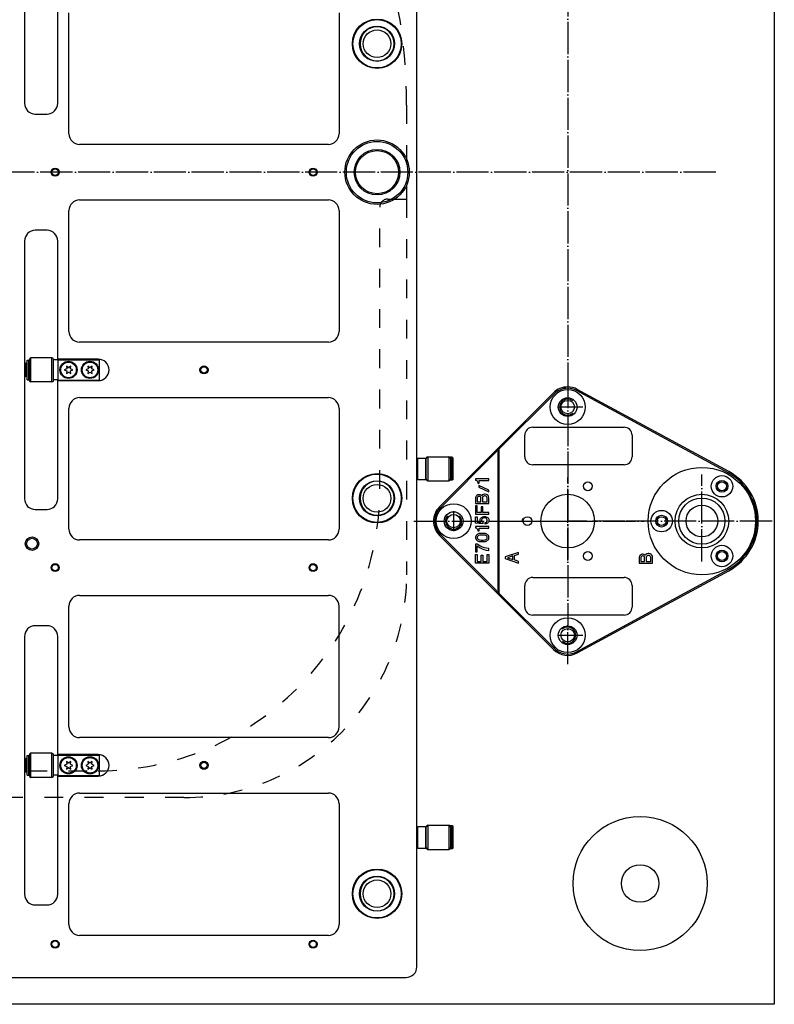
# Model space of a CAD drawing. Extents: x -1809 to 6113, y -4129 to 1471.
# Tile 39 of 197: x 89 to 370, y -2132 to -1765. Entities that reach past the tile are written whole.
import ezdxf

# ---------------------------------------------------------------- set-up
doc = ezdxf.new("R2010")
doc.units = 0
doc.linetypes.add('DASHED', pattern=[15, 7, -8])
doc.linetypes.add('DOT_CENTER', pattern=[14, 12, -1, 0, -1])
doc.layers.get('0').update_dxf_attribs({"linetype": 'CONTINUOUS'})
doc.layers.add('1', color=7, linetype='CONTINUOUS')

# ---------------------------------------------------------------- blocks, each defined once
blk = doc.blocks.new('PIN__626', base_point=(323, -1971.88))
at = {"layer": '1', "color": 4, "linetype": 'CONTINUOUS'}
for centre, radius in [((343, -1951.88), 20), ((350.5, -1938.89), 4), ((350.5, -1938.89), 2.2), ((343, -1951.88), 10), ((343, -1951.88), 8.6), ((343, -1951.88), 5.9), ((328, -1951.88), 4), ((328, -1951.88), 2.2), ((350.5, -1964.87), 4), ((350.5, -1964.87), 2.2)]:
    blk.add_circle(centre, radius, dxfattribs=at)
blk = doc.blocks.new('E7015-23250__627', base_point=(243, -2001.88))
at = {"layer": '1', "color": 6, "linetype": 'CONTINUOUS'}
for p, q in [((304.76, -1907.8), (296.34, -1903.23)), ((353.02, -1933.42), (296.58, -1902.79)), ((267, -1924.77), (287.7, -1904.08)), ((267.5, -1924.98), (288.05, -1904.43)), ((352.78, -1933.86), (304.76, -1907.8)), ((280, -1916.88), (314, -1916.88)), ((277, -1927.88), (277, -1919.88)), ((317, -1919.88), (317, -1927.88)), ((245.2, -1946.58), (267, -1924.77)), ((267.5, -1924.98), (267, -1924.77)), ((267, -1924.77), (267, -1978.99)), ((267.5, -1978.78), (267.5, -1924.98)), ((245.55, -1946.93), (266, -1926.48)), ((314, -1930.88), (280, -1930.88)), ((263.67, -1936.13), (258.67, -1936.13)), ((258.67, -1936.13), (258.67, -1936.58)), ((258.67, -1936.58), (258.86, -1936.63)), ((258.86, -1936.63), (259.11, -1936.8)), ((260.05, -1937.76), (260.05, -1936.69)), ((260.05, -1936.69), (263.67, -1936.69)), ((263.67, -1936.69), (263.67, -1936.13)), ((259.11, -1936.8), (259.3, -1936.97)), ((259.3, -1936.97), (259.42, -1937.19)), ((259.42, -1937.19), (259.49, -1937.36)), ((259.49, -1937.36), (259.55, -1937.64)), ((259.55, -1937.64), (259.55, -1937.76)), ((259.55, -1937.76), (260.05, -1937.76)), ((263.67, -1940.34), (259.92, -1938.66)), ((259.92, -1938.66), (259.92, -1939.22)), ((259.92, -1939.22), (263.67, -1940.91)), ((263.67, -1940.91), (263.67, -1940.34)), ((258.74, -1942.88), (258.67, -1943.16)), ((258.67, -1943.16), (258.67, -1945.29)), ((258.92, -1942.54), (258.74, -1942.88)), ((259.17, -1942.31), (258.92, -1942.54)), ((259.55, -1942.09), (259.17, -1942.31)), ((259.36, -1942.99), (259.3, -1943.21)), ((259.3, -1943.21), (259.3, -1944.68)), ((259.49, -1942.82), (259.36, -1942.99)), ((259.67, -1942.71), (259.49, -1942.82)), ((259.86, -1942.03), (259.55, -1942.09)), ((259.86, -1942.65), (259.67, -1942.71)), ((260.11, -1942.03), (259.86, -1942.03)), ((260.11, -1942.65), (259.86, -1942.65)), ((260.42, -1942.09), (260.11, -1942.03)), ((260.3, -1942.71), (260.11, -1942.65)), ((260.49, -1942.82), (260.3, -1942.71)), ((260.8, -1942.31), (260.42, -1942.09)), ((260.61, -1942.99), (260.49, -1942.82)), ((260.67, -1943.21), (260.61, -1942.99)), ((260.67, -1944.68), (260.67, -1943.21)), ((260.92, -1942.43), (260.8, -1942.31)), ((261.17, -1942.14), (260.92, -1942.43)), ((261.55, -1941.92), (261.17, -1942.14)), ((261.3, -1942.93), (261.24, -1943.21)), ((261.24, -1943.21), (261.24, -1944.68)), ((261.49, -1942.71), (261.3, -1942.93)), ((261.74, -1942.54), (261.49, -1942.71)), ((261.99, -1941.81), (261.55, -1941.92)), ((261.99, -1942.48), (261.74, -1942.54)), ((262.3, -1941.81), (261.99, -1941.81)), ((262.24, -1942.48), (261.99, -1942.48)), ((262.49, -1942.54), (262.24, -1942.48)), ((262.74, -1941.92), (262.3, -1941.81)), ((262.74, -1942.71), (262.49, -1942.54)), ((263.05, -1942.09), (262.74, -1941.92)), ((262.92, -1942.93), (262.74, -1942.71)), ((262.99, -1943.21), (262.92, -1942.93)), ((262.99, -1944.68), (262.99, -1943.21)), ((263.36, -1942.37), (263.05, -1942.09)), ((263.55, -1942.71), (263.36, -1942.37)), ((263.67, -1943.16), (263.55, -1942.71)), ((263.67, -1945.29), (263.67, -1943.16)), ((258.67, -1945.29), (263.67, -1945.29)), ((259.3, -1946.19), (258.67, -1946.19)), ((258.67, -1946.19), (258.67, -1949.23)), ((259.3, -1944.68), (260.67, -1944.68)), ((259.3, -1948.61), (259.3, -1946.19)), ((261.42, -1946.53), (260.8, -1946.53)), ((260.8, -1946.53), (260.8, -1948.61)), ((261.24, -1944.68), (262.99, -1944.68)), ((261.42, -1948.61), (261.42, -1946.53)), ((258.67, -1949.23), (263.67, -1949.23)), ((258.67, -1952.61), (258.67, -1950.3)), ((258.67, -1950.3), (259.3, -1950.3)), ((260.8, -1948.61), (259.3, -1948.61)), ((259.3, -1950.3), (259.3, -1952.16)), ((260.36, -1951.43), (260.42, -1951.14)), ((260.42, -1951.14), (260.55, -1950.86)), ((260.55, -1950.86), (260.74, -1950.69)), ((260.74, -1950.69), (260.92, -1950.53)), ((260.92, -1950.53), (261.17, -1950.36)), ((261.05, -1951.14), (260.92, -1951.43)), ((261.24, -1950.92), (261.05, -1951.14)), ((261.17, -1950.36), (261.42, -1950.24)), ((261.42, -1950.81), (261.24, -1950.92)), ((263.67, -1948.61), (261.42, -1948.61)), ((261.42, -1950.24), (261.8, -1950.13)), ((261.74, -1950.69), (261.42, -1950.81)), ((262.24, -1950.69), (261.74, -1950.69)), ((261.8, -1950.13), (262.3, -1950.13)), ((262.55, -1950.81), (262.24, -1950.69)), ((262.3, -1950.13), (262.67, -1950.24)), ((262.74, -1950.92), (262.55, -1950.81)), ((262.67, -1950.24), (262.92, -1950.36)), ((262.92, -1951.14), (262.74, -1950.92)), ((262.92, -1950.36), (263.17, -1950.53)), ((263.05, -1951.43), (262.92, -1951.14)), ((263.17, -1950.53), (263.36, -1950.69)), ((263.36, -1950.69), (263.49, -1950.86)), ((263.49, -1950.86), (263.61, -1951.14)), ((263.61, -1951.14), (263.67, -1951.43)), ((263.67, -1949.23), (263.67, -1948.61)), ((261.42, -1952.94), (258.67, -1952.61)), ((263.67, -1953.9), (258.67, -1953.9)), ((258.67, -1953.9), (258.67, -1954.35)), ((258.67, -1954.35), (258.86, -1954.41)), ((258.86, -1954.41), (259.11, -1954.58)), ((259.11, -1954.58), (259.3, -1954.74)), ((259.3, -1952.16), (260.67, -1952.33)), ((259.3, -1954.74), (259.42, -1954.97)), ((259.42, -1954.97), (259.49, -1955.14)), ((260.05, -1955.53), (260.05, -1954.46)), ((260.05, -1954.46), (263.67, -1954.46)), ((260.36, -1951.71), (260.36, -1951.43)), ((260.49, -1952.04), (260.36, -1951.71)), ((260.67, -1952.33), (260.49, -1952.04)), ((260.92, -1951.43), (260.92, -1951.71)), ((260.92, -1951.71), (261.05, -1952.04)), ((261.05, -1952.04), (261.24, -1952.27)), ((261.24, -1952.27), (261.42, -1952.38)), ((261.42, -1952.38), (261.42, -1952.94)), ((262.24, -1952.44), (262.55, -1952.33)), ((262.3, -1953), (262.24, -1952.44)), ((262.67, -1952.89), (262.3, -1953)), ((262.55, -1952.33), (262.74, -1952.21)), ((262.92, -1952.78), (262.67, -1952.89)), ((262.74, -1952.21), (262.92, -1951.99)), ((262.92, -1951.99), (263.05, -1951.71)), ((263.17, -1952.61), (262.92, -1952.78)), ((263.05, -1951.71), (263.05, -1951.43)), ((263.36, -1952.44), (263.17, -1952.61)), ((263.49, -1952.27), (263.36, -1952.44)), ((263.61, -1951.99), (263.49, -1952.27)), ((263.67, -1951.71), (263.61, -1951.99)), ((263.67, -1951.43), (263.67, -1951.71)), ((263.67, -1954.46), (263.67, -1953.9)), ((267, -1978.99), (245.2, -1957.18)), ((266, -1977.28), (245.55, -1956.83)), ((258.74, -1957.56), (258.67, -1957.78)), ((258.67, -1957.78), (258.67, -1958.18)), ((258.67, -1958.18), (258.74, -1958.4)), ((258.86, -1957.28), (258.74, -1957.56)), ((258.74, -1958.4), (258.86, -1958.68)), ((258.99, -1957.11), (258.86, -1957.28)), ((258.86, -1958.68), (258.99, -1958.85)), ((259.17, -1956.94), (258.99, -1957.11)), ((259.42, -1956.77), (259.17, -1956.94)), ((259.42, -1957.56), (259.3, -1957.78)), ((259.3, -1957.78), (259.3, -1958.18)), ((259.3, -1958.18), (259.42, -1958.4)), ((259.67, -1956.66), (259.42, -1956.77)), ((259.61, -1957.33), (259.42, -1957.56)), ((259.42, -1958.4), (259.61, -1958.63)), ((259.49, -1955.14), (259.55, -1955.42)), ((259.55, -1955.42), (259.55, -1955.53)), ((259.55, -1955.53), (260.05, -1955.53)), ((259.8, -1957.22), (259.61, -1957.33)), ((259.61, -1958.63), (259.8, -1958.74)), ((259.99, -1956.54), (259.67, -1956.66)), ((260.11, -1957.11), (259.8, -1957.22)), ((260.36, -1956.49), (259.99, -1956.54)), ((260.8, -1957.05), (260.11, -1957.11)), ((260.92, -1956.43), (260.36, -1956.49)), ((261.55, -1957.05), (260.8, -1957.05)), ((261.42, -1956.43), (260.92, -1956.43)), ((261.99, -1956.49), (261.42, -1956.43)), ((262.24, -1957.11), (261.55, -1957.05)), ((262.36, -1956.54), (261.99, -1956.49)), ((262.55, -1957.22), (262.24, -1957.11)), ((262.67, -1956.66), (262.36, -1956.54)), ((262.74, -1957.33), (262.55, -1957.22)), ((262.55, -1958.74), (262.74, -1958.63)), ((262.92, -1956.77), (262.67, -1956.66)), ((262.92, -1957.56), (262.74, -1957.33)), ((262.74, -1958.63), (262.92, -1958.4)), ((263.17, -1956.94), (262.92, -1956.77)), ((263.05, -1957.78), (262.92, -1957.56)), ((262.92, -1958.4), (263.05, -1958.18)), ((263.05, -1958.18), (263.05, -1957.78)), ((263.36, -1957.11), (263.17, -1956.94)), ((263.49, -1957.28), (263.36, -1957.11)), ((263.36, -1958.85), (263.49, -1958.68)), ((263.61, -1957.56), (263.49, -1957.28)), ((263.49, -1958.68), (263.61, -1958.4)), ((263.67, -1957.78), (263.61, -1957.56)), ((263.61, -1958.4), (263.67, -1958.18)), ((263.67, -1958.18), (263.67, -1957.78)), ((259.24, -1960.43), (258.67, -1960.43)), ((258.67, -1960.43), (258.67, -1963.35)), ((258.99, -1958.85), (259.17, -1959.02)), ((259.17, -1959.02), (259.42, -1959.19)), ((260.3, -1961.1), (259.24, -1960.43)), ((259.3, -1963.35), (259.3, -1961.1)), ((259.3, -1961.1), (260.42, -1961.83)), ((259.42, -1959.19), (259.67, -1959.3)), ((259.67, -1959.3), (259.99, -1959.41)), ((259.8, -1958.74), (260.11, -1958.85)), ((259.99, -1959.41), (260.36, -1959.47)), ((260.11, -1958.85), (260.8, -1958.91)), ((261.24, -1961.55), (260.3, -1961.1)), ((260.36, -1959.47), (260.92, -1959.53)), ((260.42, -1961.83), (261.17, -1962.17)), ((260.8, -1958.91), (261.55, -1958.91)), ((260.92, -1959.53), (261.42, -1959.53)), ((261.17, -1962.17), (261.74, -1962.39)), ((261.99, -1961.83), (261.24, -1961.55)), ((261.42, -1959.53), (261.99, -1959.47)), ((261.55, -1958.91), (262.24, -1958.85)), ((261.99, -1959.47), (262.36, -1959.41)), ((262.74, -1962), (261.99, -1961.83)), ((262.24, -1958.85), (262.55, -1958.74)), ((262.36, -1959.41), (262.67, -1959.3)), ((262.67, -1959.3), (262.92, -1959.19)), ((263.67, -1962.11), (262.74, -1962)), ((262.92, -1959.19), (263.17, -1959.02)), ((263.17, -1959.02), (263.36, -1958.85)), ((263.67, -1962.79), (263.67, -1962.11)), ((258.67, -1963.35), (259.3, -1963.35)), ((258.67, -1967.51), (258.67, -1964.31)), ((258.67, -1964.31), (259.3, -1964.31)), ((259.3, -1964.31), (259.3, -1966.89)), ((260.8, -1966.89), (260.8, -1964.53)), ((260.8, -1964.53), (261.42, -1964.53)), ((261.42, -1964.53), (261.42, -1966.89)), ((261.74, -1962.39), (262.67, -1962.68)), ((262.67, -1962.68), (263.67, -1962.79)), ((263.05, -1966.89), (263.05, -1964.25)), ((263.05, -1964.25), (263.67, -1964.25)), ((263.67, -1964.25), (263.67, -1967.51)), ((274.67, -1963.54), (269.67, -1965.17)), ((269.67, -1965.17), (269.67, -1965.85)), ((269.67, -1965.85), (274.67, -1967.48)), ((272.55, -1964.78), (270.55, -1965.51)), ((270.55, -1965.51), (272.55, -1966.18)), ((272.55, -1966.18), (272.55, -1964.78)), ((273.17, -1964.67), (274.67, -1964.16)), ((273.17, -1966.35), (273.17, -1964.67)), ((274.67, -1964.16), (274.67, -1963.54)), ((319.74, -1965.06), (319.67, -1965.34)), ((319.67, -1965.34), (319.67, -1967.48)), ((319.92, -1964.72), (319.74, -1965.06)), ((320.17, -1964.5), (319.92, -1964.72)), ((320.55, -1964.27), (320.17, -1964.5)), ((320.36, -1965.17), (320.3, -1965.4)), ((320.3, -1965.4), (320.3, -1966.86)), ((320.49, -1965), (320.36, -1965.17)), ((320.67, -1964.89), (320.49, -1965)), ((320.86, -1964.22), (320.55, -1964.27)), ((320.86, -1964.83), (320.67, -1964.89)), ((321.11, -1964.22), (320.86, -1964.22)), ((321.11, -1964.83), (320.86, -1964.83)), ((321.42, -1964.27), (321.11, -1964.22)), ((321.3, -1964.89), (321.11, -1964.83)), ((321.49, -1965), (321.3, -1964.89)), ((321.8, -1964.5), (321.42, -1964.27)), ((321.61, -1965.17), (321.49, -1965)), ((321.67, -1965.4), (321.61, -1965.17)), ((321.67, -1966.86), (321.67, -1965.4)), ((321.92, -1964.61), (321.8, -1964.5)), ((322.17, -1964.33), (321.92, -1964.61)), ((322.55, -1964.1), (322.17, -1964.33)), ((322.3, -1965.12), (322.24, -1965.4)), ((322.24, -1965.4), (322.24, -1966.86)), ((322.49, -1964.89), (322.3, -1965.12)), ((322.74, -1964.72), (322.49, -1964.89)), ((322.99, -1963.99), (322.55, -1964.1)), ((322.99, -1964.67), (322.74, -1964.72)), ((323.3, -1963.99), (322.99, -1963.99)), ((323.24, -1964.67), (322.99, -1964.67)), ((323.49, -1964.72), (323.24, -1964.67)), ((323.74, -1964.1), (323.3, -1963.99)), ((323.74, -1964.89), (323.49, -1964.72)), ((324.05, -1964.27), (323.74, -1964.1)), ((323.92, -1965.12), (323.74, -1964.89)), ((323.99, -1965.4), (323.92, -1965.12)), ((323.99, -1966.86), (323.99, -1965.4)), ((324.36, -1964.55), (324.05, -1964.27)), ((324.55, -1964.89), (324.36, -1964.55)), ((324.67, -1965.34), (324.55, -1964.89)), ((324.67, -1967.48), (324.67, -1965.34)), ((263.67, -1967.51), (258.67, -1967.51)), ((259.3, -1966.89), (260.8, -1966.89)), ((261.42, -1966.89), (263.05, -1966.89)), ((274.67, -1966.86), (273.17, -1966.35)), ((274.67, -1967.48), (274.67, -1966.86)), ((319.67, -1967.48), (324.67, -1967.48)), ((320.3, -1966.86), (321.67, -1966.86)), ((322.24, -1966.86), (323.99, -1966.86)), ((280, -1972.88), (314, -1972.88)), ((296.58, -2000.97), (353.02, -1970.34)), ((304.76, -1995.96), (352.78, -1969.9)), ((277, -1983.88), (277, -1975.88)), ((317, -1975.88), (317, -1983.88)), ((267.5, -1978.78), (267, -1978.99)), ((287.7, -1999.68), (267, -1978.99)), ((288.05, -1999.33), (267.5, -1978.78)), ((314, -1986.88), (280, -1986.88)), ((296.34, -2000.53), (304.76, -1995.96))]:
    blk.add_line(p, q, dxfattribs=at)
at = {"layer": '1', "color": 6, "linetype": 'DOT_CENTER'}
for p, q in [((293, -1951.88), (293, -1935.59)), ((343, -1966.88), (343, -1934.51)), ((266.31, -1951.88), (293, -1951.88)), ((293, -1966.57), (293, -1951.88)), ((314.3, -1951.88), (293, -1951.88)), ((369.14, -1951.88), (314.3, -1951.88))]:
    blk.add_line(p, q, dxfattribs=at)
at = {"layer": '1', "color": 6, "linetype": 'CONTINUOUS'}
for centre, radius in [((293, -1909.38), 6.5), ((293, -1909.38), 3.5), ((300.5, -1938.89), 1.65), ((350.5, -1938.89), 1.65), ((293, -1951.88), 10), ((343, -1951.88), 10), ((250.5, -1951.88), 6.5), ((250.5, -1951.88), 3.5), ((278, -1951.88), 1.65), ((328, -1951.88), 1.65), ((300.5, -1964.87), 1.65), ((350.5, -1964.87), 1.65), ((293, -1994.38), 6.5), ((293, -1994.38), 3.5)]:
    blk.add_circle(centre, radius, dxfattribs=at)
for centre, radius, start, end in [((293, -1909.38), 7.5, 90, 135), ((293, -1909.38), 7, 90, 135), ((293, -1909.38), 7.5, 61.5073, 90), ((293, -1909.38), 7, 61.5073, 90), ((280, -1919.88), 3, 90, 180), ((314, -1919.88), 3, 0, 90), ((264.06, -1924.19), 3, -49.6142, -11.1082), ((280, -1927.88), 3, 180, -90), ((314, -1927.88), 3, -90, 0), ((343, -1951.88), 20.5, 0, 61.5073), ((343, -1951.88), 21, 0, 61.5073), ((250.5, -1951.88), 7.5, 135, 180), ((250.5, -1951.88), 7, 135, 180), ((278, -1951.88), 2, 151.2344, 180), ((250.5, -1951.88), 7.5, 180, -135), ((250.5, -1951.88), 7, 180, -135), ((343, -1951.88), 20.5, -61.5073, 0), ((343, -1951.88), 21, -61.5073, 0), ((280, -1975.88), 3, 90, 180), ((314, -1975.88), 3, 0, 90), ((264.06, -1979.56), 3, 11.1082, 49.6142), ((280, -1983.88), 3, 180, -90), ((314, -1983.88), 3, -90, 0), ((293, -1994.38), 7.5, -135, -61.5073), ((293, -1994.38), 7, -135, -90), ((293, -1994.38), 7, -90, -61.5073)]:
    blk.add_arc(centre, radius, start, end, dxfattribs=at)
at = {"layer": '1'}
blk.add_blockref('PIN__626', (323, -1971.88), dxfattribs=at)
blk = doc.blocks.new('HEADPLATE_TSK', base_point=(-401.37, -2807.76))
at = {"layer": '1', "color": 7, "linetype": 'CONTINUOUS'}
for p, q in [((370, -1531.88), (370, -2131.88)), ((370, -2131.88), (69.5, -2131.88))]:
    blk.add_line(p, q, dxfattribs=at)
at = {"layer": '1', "color": 1, "linetype": 'DOT_CENTER'}
for p, q in [((293, -1653.13), (293, -1897.8)), ((348.15, -1821.88), (-238.12, -1821.88)), ((293, -1897.8), (293, -1990.63)), ((298.7, -1909.38), (289.25, -1909.38)), ((250.5, -1948.13), (250.5, -1955.63)), ((250.5, -1948.13), (250.5, -1955.63)), ((235.73, -1951.88), (321.52, -1951.88)), ((293, -2005.2), (293, -1990.63)), ((289.25, -1994.38), (298.7, -1994.38))]:
    blk.add_line(p, q, dxfattribs=at)
at = {"layer": '1', "color": 7, "linetype": 'DASHED'}
for p, q in [((233, -1796.88), (233, -1831.88)), ((226, -1831.88), (233, -1831.88)), ((233, -1831.88), (233, -1971.88)), ((223, -1939.88), (223, -1834.88)), ((-118, -2044.88), (118, -2044.88)), ((150, -2054.88), (-150, -2054.88))]:
    blk.add_line(p, q, dxfattribs=at)
at = {"layer": '1', "color": 7, "linetype": 'CONTINUOUS'}
for centre, radius in [((293, -1909.38), 2.5), ((250.5, -1951.88), 2.5), ((293, -1994.38), 2.5), ((320, -2086.88), 25), ((320, -2086.88), 7)]:
    blk.add_circle(centre, radius, dxfattribs=at)
at = {"layer": '1', "color": 7, "linetype": 'DASHED'}
for centre, radius, start, end in [((30, -1796.88), 203, 0, 22.0335), ((226, -1834.88), 3, 90, 180), ((118, -1939.88), 105, -90, 0), ((150, -1971.88), 83, -90, 0)]:
    blk.add_arc(centre, radius, start, end, dxfattribs=at)
at = {"layer": '1', "color": 1, "linetype": 'CONTINUOUS'}
for centre, start, end in [((293, -1909.38), 49.1585, -48.2724), ((250.5, -1951.88), 139.1585, 41.7276), ((293, -1994.38), -130.8415, 131.7276)]:
    blk.add_arc(centre, 3, start, end, dxfattribs=at)
at = {"layer": '1'}
blk.add_blockref('E7015-23250__627', (243, -2001.88), dxfattribs=at)
blk = doc.blocks.new('DUT_BOARD__716', base_point=(207.82, -1537.57))
at = {"color": 1, "linetype": 'CONTINUOUS'}
for p, q in [((107.14, -1807.55), (107.14, -1762.55)), ((207.82, -1762.55), (207.82, -1807.55)), ((203.82, -1811.55), (111.14, -1811.55)), ((111.14, -1832.21), (203.82, -1832.21)), ((107.14, -1881.21), (107.14, -1836.21)), ((207.82, -1836.21), (207.82, -1881.21)), ((203.82, -1885.21), (111.14, -1885.21)), ((111.14, -1905.87), (203.82, -1905.87)), ((107.14, -1954.87), (107.14, -1909.87)), ((207.82, -1909.87), (207.82, -1954.87)), ((203.82, -1958.87), (111.14, -1958.87)), ((111.14, -1979.53), (203.82, -1979.53)), ((107.14, -2028.53), (107.14, -1983.53)), ((207.82, -2028.53), (207.82, -1983.53)), ((203.82, -2032.53), (111.14, -2032.53)), ((111.14, -2053.19), (203.82, -2053.19)), ((107.14, -2102.19), (107.14, -2057.19)), ((207.82, -2057.19), (207.82, -2102.19)), ((203.82, -2106.19), (111.14, -2106.19))]:
    blk.add_line(p, q, dxfattribs=at)
for centre, start, end in [((111.14, -1807.55), 180, -90), ((203.82, -1807.55), -90, 0), ((111.14, -1836.21), 90, 180), ((203.82, -1836.21), 0, 90), ((111.14, -1881.21), 180, -90), ((203.82, -1881.21), -90, 0), ((111.14, -1909.87), 90, 180), ((203.82, -1909.87), 0, 90), ((111.14, -1954.87), 180, -90), ((203.82, -1954.87), -90, 0), ((111.14, -1983.53), 90, 180), ((203.82, -1983.53), 0, 90), ((111.14, -2028.53), 180, -90), ((203.82, -2028.53), -90, 0), ((111.14, -2057.19), 90, 180), ((203.82, -2057.19), 0, 90), ((111.14, -2102.19), 180, -90), ((203.82, -2102.19), -90, 0)]:
    blk.add_arc(centre, 4, start, end, dxfattribs=at)
blk = doc.blocks.new('6960-0041-0_7__728', base_point=(228.32, -2084.34))
at = {"color": 1, "linetype": 'CONTINUOUS'}
blk.add_circle((221.97, -2090.69), 5.15, dxfattribs=at)
for start, end in [(90, -90), (-90, 90)]:
    blk.add_arc((221.97, -2090.69), 6.35, start, end, dxfattribs=at)
blk = doc.blocks.new('6960-0041-0_5__730', base_point=(228.32, -1767.7))
at = {"color": 1, "linetype": 'CONTINUOUS'}
blk.add_circle((221.97, -1774.05), 5.15, dxfattribs=at)
for start, end in [(90, -90), (-90, 90)]:
    blk.add_arc((221.97, -1774.05), 6.35, start, end, dxfattribs=at)
blk = doc.blocks.new('6960-0041-0_6__731', base_point=(228.32, -1937.02))
at = {"color": 1, "linetype": 'CONTINUOUS'}
blk.add_circle((221.97, -1943.37), 5.15, dxfattribs=at)
for start, end in [(90, -90), (-90, 90)]:
    blk.add_arc((221.97, -1943.37), 6.35, start, end, dxfattribs=at)
blk = doc.blocks.new('HOLEPLUGS__732', base_point=(228.32, -1546.72))
for name, p in [('6960-0041-0_5__730', (228.32, -1767.7)), ('6960-0041-0_6__731', (228.32, -1937.02)), ('6960-0041-0_7__728', (228.32, -2084.34))]:
    blk.add_blockref(name, p)
blk = doc.blocks.new('21791-0S112_2__733', base_point=(-209.97, -1736.22))
at = {"color": 1, "linetype": 'CONTINUOUS'}
for radius in [12, 11.45, 8.49, 8.03]:
    blk.add_circle((-221.97, -1748.22), radius, dxfattribs=at)
blk = doc.blocks.new('21791-0S112_1__734', base_point=(-209.97, -1883.54))
at = {"color": 1, "linetype": 'CONTINUOUS'}
for radius in [12, 11.45, 8.49, 8.03]:
    blk.add_circle((-221.97, -1895.54), radius, dxfattribs=at)
blk = doc.blocks.new('21791-0S112__735', base_point=(233.97, -1809.88))
at = {"color": 1, "linetype": 'CONTINUOUS'}
for radius in [12, 11.45, 8.49, 8.02]:
    blk.add_circle((221.97, -1821.88), radius, dxfattribs=at)
blk = doc.blocks.new('BUSHINGS_INTERFACE__736', base_point=(233.97, -1736.22))
for name, p in [('21791-0S112_2__733', (-209.97, -1736.22)), ('21791-0S112__735', (233.97, -1809.88)), ('21791-0S112_1__734', (-209.97, -1883.54))]:
    blk.add_blockref(name, p)
blk = doc.blocks.new('0515-2034_M3X12_8__746', base_point=(117.9, -1892.64))
at = {"color": 1, "linetype": 'CONTINUOUS'}
for p, q in [((114.31, -1895.14), (113.4, -1895.54)), ((113.4, -1895.54), (114.31, -1895.94)), ((114.2, -1894.15), (114.31, -1895.14)), ((115, -1894.74), (114.2, -1894.15)), ((114.31, -1895.94), (114.2, -1896.92)), ((114.2, -1896.92), (115, -1896.34)), ((115.8, -1894.15), (115, -1894.74)), ((115, -1896.34), (115.8, -1896.92)), ((115.69, -1895.14), (115.8, -1894.15)), ((116.6, -1895.54), (115.69, -1895.14)), ((115.69, -1895.94), (116.6, -1895.54)), ((115.8, -1896.92), (115.69, -1895.94))]:
    blk.add_line(p, q, dxfattribs=at)
blk.add_circle((115, -1895.54), 2.9, dxfattribs=at)
blk = doc.blocks.new('0515-2034_M3X12_9__747', base_point=(109.9, -1892.64))
at = {"color": 1, "linetype": 'CONTINUOUS'}
for p, q in [((106.31, -1895.14), (105.4, -1895.54)), ((105.4, -1895.54), (106.31, -1895.94)), ((106.2, -1894.15), (106.31, -1895.14)), ((107, -1894.74), (106.2, -1894.15)), ((106.31, -1895.94), (106.2, -1896.92)), ((106.2, -1896.92), (107, -1896.34)), ((107.8, -1894.15), (107, -1894.74)), ((107, -1896.34), (107.8, -1896.92)), ((107.69, -1895.14), (107.8, -1894.15)), ((108.6, -1895.54), (107.69, -1895.14)), ((107.69, -1895.94), (108.6, -1895.54)), ((107.8, -1896.92), (107.69, -1895.94))]:
    blk.add_line(p, q, dxfattribs=at)
blk.add_circle((107, -1895.54), 2.9, dxfattribs=at)
blk = doc.blocks.new('0515-2034_M3X12_6__748', base_point=(117.9, -2039.96))
at = {"color": 1, "linetype": 'CONTINUOUS'}
for p, q in [((114.31, -2042.46), (113.4, -2042.86)), ((113.4, -2042.86), (114.31, -2043.26)), ((115, -2042.06), (114.2, -2041.47)), ((114.2, -2041.47), (114.31, -2042.46)), ((115.8, -2041.47), (115, -2042.06)), ((115.69, -2042.46), (115.8, -2041.47)), ((116.6, -2042.86), (115.69, -2042.46)), ((115.69, -2043.26), (116.6, -2042.86)), ((114.31, -2043.26), (114.2, -2044.24)), ((114.2, -2044.24), (115, -2043.66)), ((115, -2043.66), (115.8, -2044.24)), ((115.8, -2044.24), (115.69, -2043.26))]:
    blk.add_line(p, q, dxfattribs=at)
blk.add_circle((115, -2042.86), 2.9, dxfattribs=at)
blk = doc.blocks.new('0515-2034_M3X12_7__749', base_point=(109.9, -2039.96))
at = {"color": 1, "linetype": 'CONTINUOUS'}
for p, q in [((106.31, -2042.46), (105.4, -2042.86)), ((105.4, -2042.86), (106.31, -2043.26)), ((107, -2042.06), (106.2, -2041.47)), ((106.2, -2041.47), (106.31, -2042.46)), ((107.8, -2041.47), (107, -2042.06)), ((107.69, -2042.46), (107.8, -2041.47)), ((108.6, -2042.86), (107.69, -2042.46)), ((107.69, -2043.26), (108.6, -2042.86)), ((106.31, -2043.26), (106.2, -2044.24)), ((106.2, -2044.24), (107, -2043.66)), ((107, -2043.66), (107.8, -2044.24)), ((107.8, -2044.24), (107.69, -2043.26))]:
    blk.add_line(p, q, dxfattribs=at)
blk.add_circle((107, -2042.86), 2.9, dxfattribs=at)
blk = doc.blocks.new('SCREWSET_STIFFENER__753', base_point=(117.9, -1598))
for name, p in [('0515-2034_M3X12_9__747', (109.9, -1892.64)), ('0515-2034_M3X12_8__746', (117.9, -1892.64)), ('0515-2034_M3X12_7__749', (109.9, -2039.96)), ('0515-2034_M3X12_6__748', (117.9, -2039.96))]:
    blk.add_blockref(name, p)
blk = doc.blocks.new('24791-0S111__759', base_point=(240.3, -2065.69))
at = {"color": 1, "linetype": 'CONTINUOUS'}
for p, q in [((237, -2065.89), (237.2, -2065.69)), ((237, -2069.69), (237, -2065.89)), ((237.2, -2069.69), (237.2, -2065.69)), ((237.2, -2065.69), (240.1, -2065.69)), ((240.1, -2069.69), (240.1, -2065.69)), ((240.3, -2065.89), (240.1, -2065.69)), ((240.3, -2069.69), (240.3, -2065.89)), ((237, -2073.49), (237, -2069.69)), ((237.2, -2073.69), (237.2, -2069.69)), ((240.1, -2073.69), (240.1, -2069.69)), ((240.3, -2073.49), (240.3, -2069.69)), ((237, -2073.49), (237.2, -2073.69)), ((237.2, -2073.69), (240.1, -2073.69)), ((240.3, -2073.49), (240.1, -2073.69))]:
    blk.add_line(p, q, dxfattribs=at)
blk = doc.blocks.new('BEARING_HK0509__760', base_point=(249.3, -2065.19))
at = {"color": 1, "linetype": 'CONTINUOUS'}
for p, q in [((240.3, -2065.79), (240.3, -2065.89)), ((240.3, -2069.69), (240.3, -2065.89)), ((240.9, -2065.19), (248.7, -2065.19)), ((240.9, -2065.19), (240.9, -2074.19)), ((248.7, -2065.19), (248.7, -2074.19)), ((249.3, -2065.79), (249.3, -2067.19)), ((249.3, -2067.19), (249.3, -2072.19)), ((240.3, -2073.49), (240.3, -2069.69)), ((249.3, -2072.19), (249.3, -2073.59)), ((240.3, -2073.49), (240.3, -2073.59)), ((240.9, -2074.19), (248.7, -2074.19))]:
    blk.add_line(p, q, dxfattribs=at)
for centre, start, end in [((240.9, -2065.79), 90, 180), ((248.7, -2065.79), 0, 90), ((240.9, -2073.59), 180, -90), ((248.7, -2073.59), -90, 0)]:
    blk.add_arc(centre, 0.6, start, end, dxfattribs=at)
blk = doc.blocks.new('E2812-23753-0__761', base_point=(250.3, -2065.39))
at = {"color": 1, "linetype": 'CONTINUOUS'}
for p, q in [((236.8, -2067.19), (237, -2067.19)), ((250, -2065.39), (249.3, -2065.39)), ((249.3, -2065.79), (249.3, -2065.39)), ((249.3, -2065.79), (249.3, -2067.19)), ((249.3, -2067.19), (249.3, -2072.19)), ((250.3, -2065.69), (250, -2065.39)), ((250, -2073.99), (250, -2065.39)), ((250.3, -2073.69), (250.3, -2065.69)), ((236.8, -2072.19), (237, -2072.19)), ((249.3, -2072.19), (249.3, -2073.59)), ((249.3, -2073.99), (249.3, -2073.59)), ((250, -2073.99), (249.3, -2073.99)), ((250.3, -2073.69), (250, -2073.99))]:
    blk.add_line(p, q, dxfattribs=at)
blk = doc.blocks.new('BEARING_ASSY1_4__762', base_point=(250.3, -2065.19))
for name, p in [('E2812-23753-0__761', (250.3, -2065.39)), ('24791-0S111__759', (240.3, -2065.69)), ('BEARING_HK0509__760', (249.3, -2065.19))]:
    blk.add_blockref(name, p)
blk = doc.blocks.new('24791-0S111__763', base_point=(240.3, -1928.37))
at = {"color": 1, "linetype": 'CONTINUOUS'}
for p, q in [((237, -1928.57), (237.2, -1928.37)), ((237, -1932.37), (237, -1928.57)), ((237.2, -1928.37), (240.1, -1928.37)), ((237.2, -1932.37), (237.2, -1928.37)), ((240.3, -1928.57), (240.1, -1928.37)), ((240.1, -1932.37), (240.1, -1928.37)), ((240.3, -1932.37), (240.3, -1928.57)), ((237, -1936.17), (237, -1932.37)), ((237.2, -1936.37), (237.2, -1932.37)), ((240.1, -1936.37), (240.1, -1932.37)), ((240.3, -1936.17), (240.3, -1932.37)), ((237, -1936.17), (237.2, -1936.37)), ((237.2, -1936.37), (240.1, -1936.37)), ((240.3, -1936.17), (240.1, -1936.37))]:
    blk.add_line(p, q, dxfattribs=at)
blk = doc.blocks.new('BEARING_HK0509__764', base_point=(249.3, -1927.87))
at = {"color": 1, "linetype": 'CONTINUOUS'}
for p, q in [((240.3, -1928.47), (240.3, -1928.57)), ((240.3, -1932.37), (240.3, -1928.57)), ((240.9, -1927.87), (248.7, -1927.87)), ((240.9, -1927.87), (240.9, -1936.87)), ((248.7, -1927.87), (248.7, -1936.87)), ((249.3, -1928.47), (249.3, -1929.87)), ((240.3, -1936.17), (240.3, -1932.37)), ((249.3, -1929.87), (249.3, -1934.87)), ((240.3, -1936.17), (240.3, -1936.27)), ((249.3, -1934.87), (249.3, -1936.27)), ((240.9, -1936.87), (248.7, -1936.87))]:
    blk.add_line(p, q, dxfattribs=at)
for centre, start, end in [((240.9, -1928.47), 90, 180), ((248.7, -1928.47), 0, 90), ((240.9, -1936.27), 180, -90), ((248.7, -1936.27), -90, 0)]:
    blk.add_arc(centre, 0.6, start, end, dxfattribs=at)
blk = doc.blocks.new('E2812-23753-0__765', base_point=(250.3, -1928.07))
at = {"color": 1, "linetype": 'CONTINUOUS'}
for p, q in [((249.3, -1928.47), (249.3, -1928.07)), ((250, -1928.07), (249.3, -1928.07)), ((249.3, -1928.47), (249.3, -1929.87)), ((250, -1936.67), (250, -1928.07)), ((250.3, -1928.37), (250, -1928.07)), ((250.3, -1936.37), (250.3, -1928.37)), ((236.8, -1929.87), (237, -1929.87)), ((249.3, -1929.87), (249.3, -1934.87)), ((236.8, -1934.87), (237, -1934.87)), ((249.3, -1934.87), (249.3, -1936.27)), ((249.3, -1936.67), (249.3, -1936.27)), ((250, -1936.67), (249.3, -1936.67)), ((250.3, -1936.37), (250, -1936.67))]:
    blk.add_line(p, q, dxfattribs=at)
blk = doc.blocks.new('BEARING_ASSY1_5__766', base_point=(250.3, -1927.87))
for name, p in [('E2812-23753-0__765', (250.3, -1928.07)), ('24791-0S111__763', (240.3, -1928.37)), ('BEARING_HK0509__764', (249.3, -1927.87))]:
    blk.add_blockref(name, p)
blk = doc.blocks.new('WASHER1__791', base_point=(92.2, -1891.89))
at = {"color": 1, "linetype": 'CONTINUOUS'}
for p, q in [((91.6, -1891.89), (92.2, -1891.89)), ((91.6, -1899.19), (91.6, -1891.89)), ((92.2, -1893.04), (92.2, -1891.89)), ((92.2, -1893.94), (92.2, -1893.04)), ((92.2, -1895.54), (92.2, -1893.94)), ((92.2, -1897.14), (92.2, -1895.54)), ((91.6, -1899.19), (92.2, -1899.19)), ((92.2, -1898.04), (92.2, -1897.14)), ((92.2, -1899.19), (92.2, -1898.04))]:
    blk.add_line(p, q, dxfattribs=at)
blk = doc.blocks.new('23796-0S111__792', base_point=(118.5, -1891.74))
at = {"color": 1, "linetype": 'CONTINUOUS'}
for p, q in [((103, -1891.84), (101.4, -1891.84)), ((101.4, -1893.04), (101.4, -1891.84)), ((103, -1891.74), (103, -1891.84)), ((103, -1891.74), (118.5, -1891.74)), ((103, -1891.84), (103, -1899.24)), ((118.5, -1899.34), (118.5, -1891.74)), ((90.9, -1893.24), (91.1, -1893.04)), ((90.9, -1893.24), (90.9, -1897.84)), ((91.5, -1893.04), (91.1, -1893.04)), ((91.1, -1895.54), (91.1, -1893.04)), ((91.1, -1898.04), (91.1, -1895.54)), ((91.5, -1893.94), (91.5, -1893.04)), ((91.5, -1895.54), (91.5, -1893.94)), ((91.5, -1893.94), (91.6, -1893.94)), ((91.5, -1897.14), (91.5, -1895.54)), ((92.4, -1893.04), (92.2, -1893.04)), ((92.2, -1893.94), (92.2, -1893.04)), ((92.2, -1895.54), (92.2, -1893.94)), ((92.2, -1897.14), (92.2, -1895.54)), ((101.4, -1898.04), (101.4, -1893.04)), ((90.9, -1897.84), (91.1, -1898.04)), ((91.5, -1898.04), (91.1, -1898.04)), ((91.5, -1897.14), (91.6, -1897.14)), ((91.5, -1898.04), (91.5, -1897.14)), ((92.2, -1898.04), (92.2, -1897.14)), ((92.4, -1898.04), (92.2, -1898.04)), ((101.4, -1899.24), (101.4, -1898.04)), ((103, -1899.24), (101.4, -1899.24)), ((103, -1899.24), (103, -1899.34)), ((103, -1899.34), (118.5, -1899.34))]:
    blk.add_line(p, q, dxfattribs=at)
for centre in [(107, -1895.54), (115, -1895.54)]:
    blk.add_circle(centre, 3.2, dxfattribs=at)
blk = doc.blocks.new('BEARING_HK0509__793', base_point=(101.4, -1891.04))
at = {"color": 1, "linetype": 'CONTINUOUS'}
for p, q in [((92.4, -1899.44), (92.4, -1891.64)), ((100.8, -1891.04), (93, -1891.04)), ((93, -1900.04), (93, -1891.04)), ((100.8, -1900.04), (100.8, -1891.04)), ((101.4, -1891.84), (101.4, -1891.64)), ((101.4, -1893.04), (101.4, -1891.84)), ((101.4, -1898.04), (101.4, -1893.04)), ((101.4, -1899.24), (101.4, -1898.04)), ((101.4, -1899.44), (101.4, -1899.24)), ((100.8, -1900.04), (93, -1900.04))]:
    blk.add_line(p, q, dxfattribs=at)
for centre, start, end in [((93, -1891.64), 90, 180), ((100.8, -1891.64), 0, 90), ((93, -1899.44), 180, -90), ((100.8, -1899.44), -90, 0)]:
    blk.add_arc(centre, 0.6, start, end, dxfattribs=at)
blk = doc.blocks.new('BEARING_ASSY2_5__794', base_point=(118.5, -1891.04))
for name, p in [('23796-0S111__792', (118.5, -1891.74)), ('WASHER1__791', (92.2, -1891.89)), ('BEARING_HK0509__793', (101.4, -1891.04))]:
    blk.add_blockref(name, p)
blk = doc.blocks.new('WASHER1__799', base_point=(92.2, -2039.21))
at = {"color": 1, "linetype": 'CONTINUOUS'}
for p, q in [((91.6, -2039.21), (92.2, -2039.21)), ((91.6, -2046.51), (91.6, -2039.21)), ((92.2, -2040.36), (92.2, -2039.21)), ((92.2, -2041.26), (92.2, -2040.36)), ((92.2, -2042.86), (92.2, -2041.26)), ((92.2, -2044.46), (92.2, -2042.86)), ((91.6, -2046.51), (92.2, -2046.51)), ((92.2, -2045.36), (92.2, -2044.46)), ((92.2, -2046.51), (92.2, -2045.36))]:
    blk.add_line(p, q, dxfattribs=at)
blk = doc.blocks.new('23796-0S111__800', base_point=(118.5, -2039.06))
at = {"color": 1, "linetype": 'CONTINUOUS'}
for p, q in [((103, -2039.16), (101.4, -2039.16)), ((101.4, -2040.36), (101.4, -2039.16)), ((103, -2039.06), (103, -2039.16)), ((103, -2039.06), (118.5, -2039.06)), ((103, -2039.16), (103, -2046.56)), ((118.5, -2046.66), (118.5, -2039.06)), ((90.9, -2040.56), (91.1, -2040.36)), ((90.9, -2040.56), (90.9, -2045.16)), ((91.1, -2042.86), (91.1, -2040.36)), ((91.5, -2040.36), (91.1, -2040.36)), ((91.1, -2045.36), (91.1, -2042.86)), ((91.5, -2041.26), (91.5, -2040.36)), ((91.5, -2041.26), (91.6, -2041.26)), ((91.5, -2042.86), (91.5, -2041.26)), ((91.5, -2044.46), (91.5, -2042.86)), ((92.2, -2041.26), (92.2, -2040.36)), ((92.4, -2040.36), (92.2, -2040.36)), ((92.2, -2042.86), (92.2, -2041.26)), ((92.2, -2044.46), (92.2, -2042.86)), ((101.4, -2045.36), (101.4, -2040.36)), ((90.9, -2045.16), (91.1, -2045.36)), ((91.5, -2045.36), (91.1, -2045.36)), ((91.5, -2044.46), (91.6, -2044.46)), ((91.5, -2045.36), (91.5, -2044.46)), ((92.2, -2045.36), (92.2, -2044.46)), ((92.4, -2045.36), (92.2, -2045.36)), ((101.4, -2046.56), (101.4, -2045.36)), ((103, -2046.56), (101.4, -2046.56)), ((103, -2046.56), (103, -2046.66)), ((103, -2046.66), (118.5, -2046.66))]:
    blk.add_line(p, q, dxfattribs=at)
for centre in [(107, -2042.86), (115, -2042.86)]:
    blk.add_circle(centre, 3.2, dxfattribs=at)
blk = doc.blocks.new('BEARING_HK0509__801', base_point=(101.4, -2038.36))
at = {"color": 1, "linetype": 'CONTINUOUS'}
for p, q in [((92.4, -2046.76), (92.4, -2038.96)), ((100.8, -2038.36), (93, -2038.36)), ((93, -2047.36), (93, -2038.36)), ((100.8, -2047.36), (100.8, -2038.36)), ((101.4, -2039.16), (101.4, -2038.96)), ((101.4, -2040.36), (101.4, -2039.16)), ((101.4, -2045.36), (101.4, -2040.36)), ((101.4, -2046.56), (101.4, -2045.36)), ((101.4, -2046.76), (101.4, -2046.56)), ((100.8, -2047.36), (93, -2047.36))]:
    blk.add_line(p, q, dxfattribs=at)
for centre, start, end in [((93, -2038.96), 90, 180), ((100.8, -2038.96), 0, 90), ((93, -2046.76), 180, -90), ((100.8, -2046.76), -90, 0)]:
    blk.add_arc(centre, 0.6, start, end, dxfattribs=at)
blk = doc.blocks.new('BEARING_ASSY2_4__802', base_point=(118.5, -2038.36))
for name, p in [('23796-0S111__800', (118.5, -2039.06)), ('WASHER1__799', (92.2, -2039.21)), ('BEARING_HK0509__801', (101.4, -2038.36))]:
    blk.add_blockref(name, p)
blk = doc.blocks.new('BEARINGS__823', base_point=(250.3, -1569.57))
for name, p in [('BEARING_ASSY2_5__794', (118.5, -1891.04)), ('BEARING_ASSY1_5__766', (250.3, -1927.87)), ('BEARING_ASSY2_4__802', (118.5, -2038.36)), ('BEARING_ASSY1_4__762', (250.3, -2065.19))]:
    blk.add_blockref(name, p)
blk = doc.blocks.new('SMALLPARTS__824', base_point=(250.3, -1481.88))
for name, p in [('HOLEPLUGS__732', (228.32, -1546.72)), ('BEARINGS__823', (250.3, -1569.57)), ('SCREWSET_STIFFENER__753', (117.9, -1598)), ('BUSHINGS_INTERFACE__736', (233.97, -1736.22))]:
    blk.add_blockref(name, p)
blk = doc.blocks.new('E7018-24101__825', base_point=(236.8, -1521.88))
at = {"color": 1, "linetype": 'CONTINUOUS'}
for p, q in [((236.8, -2117.88), (236.8, -1525.88)), ((90.6, -1700.22), (90.6, -1796.22)), ((103, -1796.22), (103, -1752.22)), ((107.14, -1807.55), (107.14, -1762.55)), ((207.82, -1762.55), (207.82, -1807.55)), ((94.6, -1800.22), (99, -1800.22)), ((203.82, -1811.55), (111.14, -1811.55)), ((111.14, -1832.21), (203.82, -1832.21)), ((107.14, -1881.21), (107.14, -1836.21)), ((207.82, -1836.21), (207.82, -1881.21)), ((99, -1843.54), (94.6, -1843.54)), ((90.6, -1847.54), (90.6, -1943.54)), ((103, -1891.54), (103, -1847.54)), ((203.82, -1885.21), (111.14, -1885.21)), ((118.1, -1891.54), (103, -1891.54)), ((103, -1891.54), (103, -1891.74)), ((103, -1891.74), (103, -1891.84)), ((103, -1891.84), (103, -1899.24)), ((103, -1899.24), (103, -1899.34)), ((103, -1899.34), (103, -1899.54)), ((103, -1899.54), (118.1, -1899.54)), ((103, -1943.54), (103, -1899.54)), ((111.14, -1905.87), (203.82, -1905.87)), ((207.82, -1909.87), (207.82, -1954.87)), ((94.6, -1947.54), (99, -1947.54)), ((203.82, -1958.87), (111.14, -1958.87)), ((111.14, -1979.53), (203.82, -1979.53)), ((107.14, -2028.53), (107.14, -1983.53)), ((207.82, -2028.53), (207.82, -1983.53)), ((99, -1990.86), (94.6, -1990.86)), ((90.6, -1994.86), (90.6, -2090.86)), ((103, -2038.86), (103, -1994.86)), ((203.82, -2032.53), (111.14, -2032.53)), ((118.1, -2038.86), (103, -2038.86)), ((103, -2039.06), (103, -2038.86)), ((103, -2039.06), (103, -2039.16)), ((103, -2039.16), (103, -2046.56)), ((103, -2046.56), (103, -2046.66)), ((103, -2046.86), (103, -2046.66)), ((103, -2046.86), (118.1, -2046.86)), ((103, -2090.86), (103, -2046.86)), ((111.14, -2053.19), (203.82, -2053.19)), ((107.14, -2102.19), (107.14, -2057.19)), ((207.82, -2057.19), (207.82, -2102.19)), ((94.6, -2094.86), (99, -2094.86)), ((203.82, -2106.19), (111.14, -2106.19)), ((69.5, -2121.88), (232.8, -2121.88))]:
    blk.add_line(p, q, dxfattribs=at)
for centre, radius in [((221.97, -1774.05), 9.2), ((221.97, -1774.05), 9), ((221.97, -1774.05), 6.55), ((102, -1821.88), 1.5), ((102, -1821.88), 1.2), ((198.12, -1821.88), 1.5), ((198.12, -1821.88), 1.2), ((157.48, -1895.54), 1.5), ((157.48, -1895.54), 1.2), ((221.97, -1943.37), 9.2), ((221.97, -1943.37), 9), ((221.97, -1943.37), 6.55), ((93.4, -1960.28), 2.5), ((93.4, -1960.28), 2), ((102, -1969.2), 1.5), ((102, -1969.2), 1.2), ((198.12, -1969.2), 1.5), ((198.12, -1969.2), 1.2), ((157.48, -2042.86), 1.5), ((157.48, -2042.86), 1.2), ((221.97, -2090.69), 9.2), ((221.97, -2090.69), 9), ((221.97, -2090.69), 6.55), ((102, -2109.49), 1.5), ((102, -2109.49), 1.2), ((198.12, -2109.49), 1.5), ((198.12, -2109.49), 1.2)]:
    blk.add_circle(centre, radius, dxfattribs=at)
for centre, radius, start, end in [((221.97, -1774.05), 6.35, 90, -90), ((221.97, -1774.05), 6.35, -90, 90), ((94.6, -1796.22), 4, 180, -90), ((99, -1796.22), 4, -90, 0), ((111.14, -1807.55), 4, 180, -90), ((203.82, -1807.55), 4, -90, 0), ((111.14, -1836.21), 4, 90, 180), ((203.82, -1836.21), 4, 0, 90), ((94.6, -1847.54), 4, 90, 180), ((99, -1847.54), 4, 0, 90), ((111.14, -1881.21), 4, 180, -90), ((203.82, -1881.21), 4, -90, 0), ((118.1, -1895.54), 4, -90, 90), ((203.82, -1909.87), 4, 0, 90), ((221.97, -1943.37), 6.35, 90, -90), ((221.97, -1943.37), 6.35, -90, 90), ((94.6, -1943.54), 4, 180, -90), ((99, -1943.54), 4, -90, 0), ((111.14, -1954.87), 4, 180, -90), ((203.82, -1954.87), 4, -90, 0), ((111.14, -1983.53), 4, 90, 180), ((203.82, -1983.53), 4, 0, 90), ((94.6, -1994.86), 4, 90, 180), ((99, -1994.86), 4, 0, 90), ((111.14, -2028.53), 4, 180, -90), ((203.82, -2028.53), 4, -90, 0), ((118.1, -2042.86), 4, -90, 90), ((111.14, -2057.19), 4, 90, 180), ((203.82, -2057.19), 4, 0, 90), ((221.97, -2090.69), 6.35, 90, -90), ((221.97, -2090.69), 6.35, -90, 90), ((94.6, -2090.86), 4, 180, -90), ((99, -2090.86), 4, -90, 0), ((111.14, -2102.19), 4, 180, -90), ((203.82, -2102.19), 4, -90, 0), ((232.8, -2117.88), 4, -90, 0)]:
    blk.add_arc(centre, radius, start, end, dxfattribs=at)
blk = doc.blocks.new('E7018-64101__826', base_point=(250.3, -1481.88))
for name, p in [('SMALLPARTS__824', (250.3, -1481.88)), ('E7018-24101__825', (236.8, -1521.88))]:
    blk.add_blockref(name, p)
blk = doc.blocks.new('STIFF_ASSY_DUTBD__827', base_point=(250.3, -1481.88))
for name, p in [('E7018-64101__826', (250.3, -1481.88)), ('DUT_BOARD__716', (207.82, -1537.57))]:
    blk.add_blockref(name, p)
blk = doc.blocks.new('A1__828', base_point=(250.3, -1481.88))
blk.add_blockref('STIFF_ASSY_DUTBD__827', (250.3, -1481.88))
blk = doc.blocks.new('FRONT1__829', base_point=(250.3, -1481.88))
blk.add_blockref('A1__828', (250.3, -1481.88))
blk = doc.blocks.new('L1__830', base_point=(250.3, -1481.88))
blk.add_blockref('FRONT1__829', (250.3, -1481.88))

msp = doc.modelspace()

# ---------------------------------------------------------------- block references
msp.add_blockref('L1__830', (250.3, -1481.88))
at = {"layer": '1'}
msp.add_blockref('HEADPLATE_TSK', (-401.37, -2807.76), dxfattribs=at)

doc.saveas('drawing.dxf')
